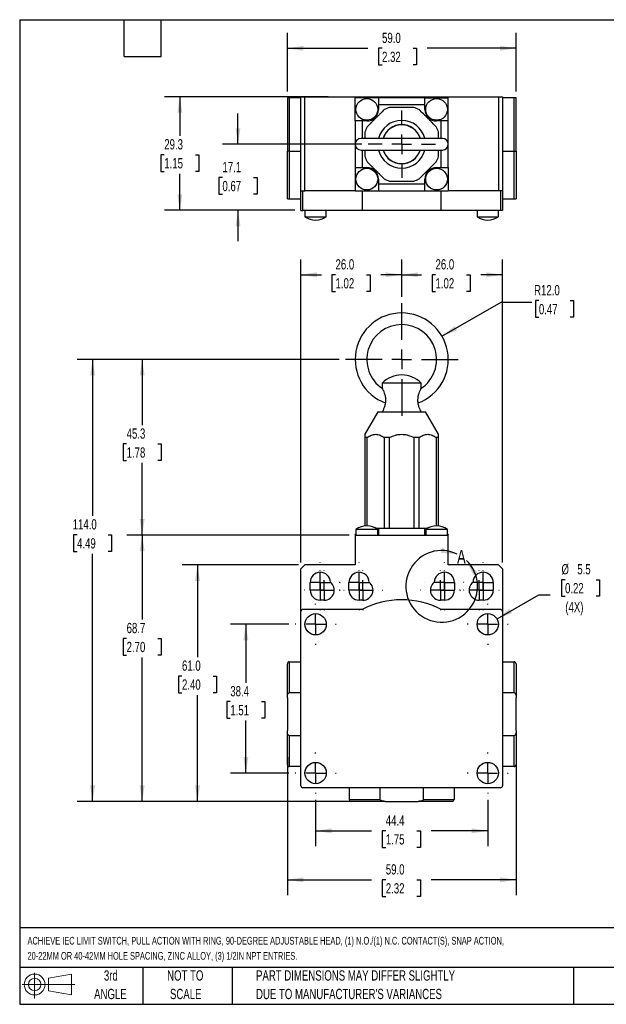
# Model space of a CAD drawing. Header units: millimetres. Extents: x 8 to 341, y 8 to 262.
# Tile 1 of 3: x 8 to 159, y 8 to 262. Entities that reach past the tile are written whole.
import ezdxf

# ---------------------------------------------------------------- set-up
doc = ezdxf.new("R2010")
doc.units = ezdxf.units.MM
doc.header["$LTSCALE"] = 1.25
doc.linetypes.add('CENTERX2', pattern=[20.32, 12.7, -2.54, 2.54, -2.54])
doc.layers.add('CENTER', color=40, linetype='CENTERX2')
doc.layers.add('DIMENSIONS', color=140, linetype='Continuous', lineweight=25)
doc.layers.add('TEXT', color=140, linetype='Continuous', lineweight=25)
doc.styles.add('SLDTEXTSTYLE0', font='TXT', dxfattribs={"width": 0.7})
doc.dimstyles.new('SLDDIMSTYLE0', dxfattribs={"dimtxt": 2.69751, "dimasz": 4.1275, "dimexe": 0, "dimexo": 0.0625, "dimgap": 0.674377, "dimtad": 0, "dimtih": 1, "dimtoh": 1, "dimrnd": 1e-09, "dimzin": 12, "dimdsep": 46, "dimtxsty": 'SLDTEXTSTYLE0', "dimsah": 1, "dimcen": 0.09, "dimadec": 0, "dimazin": 3, "dimtfac": 1, "dimtofl": 0, "dimtmove": 0, "dimatfit": 3, "dimfxl": 0, "dimfrac": 2, "dimtolj": 1, "dimtzin": 12, "dimarcsym": 0})
doc.dimstyles.new('SLDDIMSTYLE1', dxfattribs={"dimtxt": 2.69751, "dimasz": 4.1275, "dimexe": 0, "dimexo": 0.0625, "dimgap": 0.674377, "dimtad": 0, "dimtih": 1, "dimtoh": 1, "dimrnd": 1e-09, "dimzin": 4, "dimdsep": 46, "dimtxsty": 'SLDTEXTSTYLE0', "dimsah": 1, "dimcen": 0.09, "dimadec": 0, "dimazin": 1, "dimtfac": 1, "dimtofl": 0, "dimtmove": 0, "dimatfit": 3, "dimfxl": 0, "dimfrac": 2, "dimtolj": 1, "dimtzin": 12, "dimarcsym": 0})
doc.dimstyles.new('SLDDIMSTYLE2', dxfattribs={"dimtxt": 2.69751, "dimasz": 4.1275, "dimexe": 0, "dimexo": 0.0625, "dimgap": 0.674377, "dimtad": 0, "dimtih": 1, "dimtoh": 1, "dimrnd": 1e-09, "dimzin": 4, "dimdsep": 46, "dimtxsty": 'SLDTEXTSTYLE0', "dimsah": 1, "dimcen": 0, "dimadec": 0, "dimazin": 1, "dimtfac": 1, "dimtofl": 0, "dimtmove": 0, "dimatfit": 3, "dimfxl": 0, "dimfrac": 2, "dimtolj": 1, "dimtzin": 12, "dimarcsym": 0})
doc.dimstyles.new('SLDDIMSTYLE3', dxfattribs={"dimtxt": 2.69751, "dimasz": 4.1275, "dimexe": 0, "dimexo": 0.0625, "dimgap": 0.674377, "dimtad": 0, "dimtih": 1, "dimtoh": 1, "dimrnd": 1e-09, "dimzin": 12, "dimdsep": 46, "dimtxsty": 'SLDTEXTSTYLE0', "dimsah": 1, "dimcen": 0, "dimadec": 0, "dimazin": 3, "dimtfac": 1, "dimtofl": 0, "dimtmove": 0, "dimatfit": 3, "dimfxl": 0, "dimfrac": 2, "dimtolj": 1, "dimtzin": 12, "dimarcsym": 0})
doc.dimstyles.new('SLDDIMSTYLE4', dxfattribs={"dimtxt": 2.69751, "dimasz": 4.1275, "dimexe": 0, "dimexo": 0.0625, "dimgap": 0.674377, "dimtad": 0, "dimtih": 1, "dimtoh": 1, "dimrnd": 1e-09, "dimzin": 12, "dimdsep": 46, "dimtxsty": 'SLDTEXTSTYLE0', "dimsah": 1, "dimcen": 0.09, "dimadec": 0, "dimazin": 3, "dimtfac": 1, "dimtmove": 0, "dimatfit": 0, "dimfxl": 0, "dimfrac": 2, "dimtolj": 1, "dimtzin": 12, "dimarcsym": 0})

# ---------------------------------------------------------------- blocks, each defined once
blk = doc.blocks.new('Block11')
at = {"color": 7, "linetype": 'Continuous', "lineweight": 18}
for p, q in [((3.24, 6.64), (3.24, 0)), ((6.85, 5.21), (12.72, 6.29)), ((6.85, 2), (6.85, 5.21)), ((12.72, 6.29), (12.72, 0.91)), ((0, 3.6), (13.59, 3.6)), ((6.85, 2), (12.72, 0.91))]:
    blk.add_line(p, q, dxfattribs=at)
for radius in [2.69, 1.61]:
    blk.add_circle((3.24, 3.6), radius, dxfattribs=at)
blk = doc.blocks.new('Block12')
at = {"color": 7, "linetype": 'Continuous'}
blk.add_blockref('Block11', (0, 0), dxfattribs=at)
blk = doc.blocks.new('SW_NOTE_0')
at = {"layer": 'TEXT', "color": 0, "attachment_point": 1, "style": 'SLDTEXTSTYLE0'}
for s, insert, char_height in [('ACHIEVE IEC LIMIT SWITCH, PULL ACTION WITH RING, 90-DEGREE ADJUSTABLE HEAD, (1) N.O./(1) N.C. CONTACT(S), SNAP ACTION,', (0, 2.56), 1.98438), ('20-22MM OR 40-42MM HOLE SPACING, ZINC ALLOY, (3) 1/2IN NPT ENTRIES.', (0, -1.34), 1.9844)]:
    blk.add_mtext(s, dxfattribs=dict(at, insert=insert, char_height=char_height))
blk = doc.blocks.new('SW_NOTE_0_3')
at = {"layer": 'TEXT', "color": 0, "char_height": 2.6458, "attachment_point": 1, "style": 'SLDTEXTSTYLE0'}
for s, insert in [('PART DIMENSIONS MAY DIFFER SLIGHTLY', (0, 3.41)), ("DUE TO MANUFACTURER'S VARIANCES", (0, -1.37))]:
    blk.add_mtext(s, dxfattribs=dict(at, insert=insert))
blk = doc.blocks.new('SW_NOTE_0_4')
at = {"layer": 'TEXT', "color": 0, "char_height": 2.646, "attachment_point": 2, "style": 'SLDTEXTSTYLE0'}
for s, insert in [('NOT TO', (6.57, 3.41)), ('SCALE', (6.69, -1.37))]:
    blk.add_mtext(s, dxfattribs=dict(at, insert=insert))
blk = doc.blocks.new('SW_NOTE_0_5')
at = {"layer": 'TEXT', "color": 0, "char_height": 2.646, "attachment_point": 2, "style": 'SLDTEXTSTYLE0'}
for s, insert in [('3rd', (2.89, 3.41)), ('ANGLE', (2.77, -1.37))]:
    blk.add_mtext(s, dxfattribs=dict(at, insert=insert))
blk = doc.blocks.new('_D')
at = {"layer": 'DIMENSIONS'}
for p, q in [((84.27, 60.71), (84.27, 48.72)), ((128.67, 60.71), (128.67, 48.72)), ((84.27, 52.68), (98.71, 52.68)), ((102.37, 52.68), (101.46, 52.68)), ((101.46, 52.68), (101.46, 48.4)), ((110.38, 52.68), (111.29, 52.68)), ((111.29, 52.68), (111.29, 48.4)), ((128.67, 52.68), (114.04, 52.68)), ((101.46, 48.4), (102.37, 48.4)), ((111.29, 48.4), (110.38, 48.4))]:
    blk.add_line(p, q, dxfattribs=at)
for points in [[(84.27, 52.68), (88.4, 52.05), (88.4, 53.32)], [(128.67, 52.68), (124.54, 53.32), (124.54, 52.05)]]:
    blk.add_solid(points, dxfattribs=at)
at = {"layer": 'DIMENSIONS', "char_height": 2.646, "attachment_point": 1, "style": 'SLDTEXTSTYLE0'}
for s, insert in [('44.4', (102.37, 56.7)), ('1.75', (102.37, 51.81))]:
    blk.add_mtext(s, dxfattribs=dict(at, insert=insert))
blk = doc.blocks.new('_D_1')
at = {"layer": 'DIMENSIONS'}
for p, q in [((76.97, 71.7), (76.97, 36.09)), ((135.97, 71.7), (135.97, 36.09)), ((76.97, 40.06), (98.71, 40.06)), ((102.37, 40.06), (101.46, 40.06)), ((101.46, 40.06), (101.46, 35.77)), ((110.38, 40.06), (111.29, 40.06)), ((111.29, 40.06), (111.29, 35.77)), ((135.97, 40.06), (114.04, 40.06)), ((101.46, 35.77), (102.37, 35.77)), ((111.29, 35.77), (110.38, 35.77))]:
    blk.add_line(p, q, dxfattribs=at)
for points in [[(76.97, 40.06), (81.1, 39.42), (81.1, 40.69)], [(135.97, 40.06), (131.84, 40.69), (131.84, 39.42)]]:
    blk.add_solid(points, dxfattribs=at)
at = {"layer": 'DIMENSIONS', "char_height": 2.646, "attachment_point": 1, "style": 'SLDTEXTSTYLE0'}
for s, insert in [('59.0', (102.37, 44.07)), ('2.32', (102.37, 39.18))]:
    blk.add_mtext(s, dxfattribs=dict(at, insert=insert))
blk = doc.blocks.new('_D_2')
at = {"layer": 'DIMENSIONS'}
for p, q in [((77.39, 105.99), (62.3, 105.99)), ((66.26, 105.99), (66.26, 90.91)), ((62.26, 86.02), (61.35, 86.02)), ((61.35, 86.02), (61.35, 81.73)), ((70.27, 86.02), (71.18, 86.02)), ((71.18, 86.02), (71.18, 81.73)), ((61.35, 81.73), (62.26, 81.73)), ((71.18, 81.73), (70.27, 81.73)), ((66.26, 67.59), (66.26, 81.13)), ((77.39, 67.59), (62.3, 67.59))]:
    blk.add_line(p, q, dxfattribs=at)
for points in [[(66.26, 105.99), (65.63, 101.86), (66.9, 101.86)], [(66.26, 67.59), (66.9, 71.71), (65.63, 71.71)]]:
    blk.add_solid(points, dxfattribs=at)
at = {"layer": 'DIMENSIONS', "char_height": 2.646, "attachment_point": 1, "style": 'SLDTEXTSTYLE0'}
for s, insert in [('38.4', (62.26, 90.03)), ('1.51', (62.26, 85.14))]:
    blk.add_mtext(s, dxfattribs=dict(at, insert=insert))
blk = doc.blocks.new('_D_3')
at = {"layer": 'DIMENSIONS'}
for p, q in [((79.88, 121.29), (49.84, 121.29)), ((53.81, 121.29), (53.81, 97.5)), ((49.8, 92.61), (48.9, 92.61)), ((48.9, 92.61), (48.9, 88.33)), ((57.82, 92.61), (58.72, 92.61)), ((58.72, 92.61), (58.72, 88.33)), ((48.9, 88.33), (49.8, 88.33)), ((53.81, 60.29), (53.81, 87.72)), ((58.72, 88.33), (57.82, 88.33)), ((95.38, 60.29), (49.84, 60.29))]:
    blk.add_line(p, q, dxfattribs=at)
for points in [[(53.81, 121.29), (53.17, 117.16), (54.44, 117.16)], [(53.81, 60.29), (54.44, 64.41), (53.17, 64.41)]]:
    blk.add_solid(points, dxfattribs=at)
at = {"layer": 'DIMENSIONS', "char_height": 2.646, "attachment_point": 1, "style": 'SLDTEXTSTYLE0'}
for s, insert in [('61.0', (49.8, 96.63)), ('2.40', (49.8, 91.74))]:
    blk.add_mtext(s, dxfattribs=dict(at, insert=insert))
blk = doc.blocks.new('_D_4')
at = {"layer": 'DIMENSIONS'}
for p, q in [((92.88, 128.99), (35.55, 128.99)), ((39.52, 128.99), (39.52, 107.21)), ((35.52, 102.32), (34.61, 102.32)), ((34.61, 102.32), (34.61, 98.03)), ((43.53, 102.32), (44.44, 102.32)), ((44.44, 102.32), (44.44, 98.03)), ((34.61, 98.03), (35.52, 98.03)), ((39.52, 60.29), (39.52, 97.43)), ((44.44, 98.03), (43.53, 98.03)), ((95.38, 60.29), (35.55, 60.29))]:
    blk.add_line(p, q, dxfattribs=at)
for points in [[(39.52, 128.99), (38.89, 124.86), (40.16, 124.86)], [(39.52, 60.29), (40.16, 64.41), (38.89, 64.41)]]:
    blk.add_solid(points, dxfattribs=at)
at = {"layer": 'DIMENSIONS', "char_height": 2.646, "attachment_point": 1, "style": 'SLDTEXTSTYLE0'}
for s, insert in [('68.7', (35.52, 106.33)), ('2.70', (35.52, 101.44))]:
    blk.add_mtext(s, dxfattribs=dict(at, insert=insert))
blk = doc.blocks.new('_D_5')
at = {"layer": 'DIMENSIONS'}
for p, q in [((90.34, 174.29), (22.77, 174.29)), ((26.74, 174.29), (26.74, 133.95)), ((22.73, 129.06), (21.83, 129.06)), ((21.83, 129.06), (21.83, 124.77)), ((30.75, 129.06), (31.65, 129.06)), ((31.65, 129.06), (31.65, 124.77)), ((21.83, 124.77), (22.73, 124.77)), ((31.65, 124.77), (30.75, 124.77)), ((26.74, 60.29), (26.74, 124.17)), ((95.38, 60.29), (22.77, 60.29))]:
    blk.add_line(p, q, dxfattribs=at)
for points in [[(26.74, 174.29), (26.11, 170.16), (27.38, 170.16)], [(26.74, 60.29), (27.38, 64.41), (26.11, 64.41)]]:
    blk.add_solid(points, dxfattribs=at)
at = {"layer": 'DIMENSIONS', "char_height": 2.646, "attachment_point": 1, "style": 'SLDTEXTSTYLE0'}
for s, insert in [('114.0', (21.61, 133.08)), ('4.49', (22.73, 128.18))]:
    blk.add_mtext(s, dxfattribs=dict(at, insert=insert))
blk = doc.blocks.new('_D_6')
at = {"layer": 'DIMENSIONS'}
for p, q in [((116.86, 180.29), (132.11, 189.09)), ((132.11, 189.09), (140.05, 189.09)), ((141.86, 189.47), (140.95, 189.47)), ((140.95, 189.47), (140.95, 185.18)), ((149.88, 189.47), (150.78, 189.47)), ((150.78, 189.47), (150.78, 185.18)), ((140.95, 185.18), (141.86, 185.18)), ((150.78, 185.18), (149.88, 185.18))]:
    blk.add_line(p, q, dxfattribs=at)
blk.add_solid([(116.86, 180.29), (120.76, 181.8), (120.12, 182.9)], dxfattribs=at)
at = {"layer": 'DIMENSIONS', "char_height": 2.646, "attachment_point": 1, "style": 'SLDTEXTSTYLE0'}
for s, insert in [('R12.0', (140.63, 193.49)), ('0.47', (141.86, 188.59))]:
    blk.add_mtext(s, dxfattribs=dict(at, insert=insert))
blk = doc.blocks.new('_D_7')
at = {"layer": 'DIMENSIONS'}
for p, q in [((106.47, 190.41), (106.47, 200.11)), ((132.47, 121.87), (132.47, 200.11)), ((106.47, 196.14), (111.54, 196.14)), ((115.19, 196.14), (114.29, 196.14)), ((114.29, 196.14), (114.29, 191.85)), ((123.21, 196.14), (124.12, 196.14)), ((124.12, 196.14), (124.12, 191.85)), ((132.47, 196.14), (126.87, 196.14)), ((114.29, 191.85), (115.19, 191.85)), ((124.12, 191.85), (123.21, 191.85))]:
    blk.add_line(p, q, dxfattribs=at)
for points in [[(106.47, 196.14), (110.6, 195.5), (110.6, 196.77)], [(132.47, 196.14), (128.34, 196.77), (128.34, 195.5)]]:
    blk.add_solid(points, dxfattribs=at)
at = {"layer": 'DIMENSIONS', "char_height": 2.646, "attachment_point": 1, "style": 'SLDTEXTSTYLE0'}
for s, insert in [('26.0', (115.19, 200.15)), ('1.02', (115.19, 195.26))]:
    blk.add_mtext(s, dxfattribs=dict(at, insert=insert))
blk = doc.blocks.new('_D_8')
at = {"layer": 'DIMENSIONS'}
for p, q in [((80.47, 121.87), (80.47, 200.11)), ((106.47, 190.41), (106.47, 200.11)), ((80.47, 196.14), (85.75, 196.14)), ((89.4, 196.14), (88.49, 196.14)), ((88.49, 196.14), (88.49, 191.85)), ((97.42, 196.14), (98.32, 196.14)), ((98.32, 196.14), (98.32, 191.85)), ((106.47, 196.14), (101.07, 196.14)), ((88.49, 191.85), (89.4, 191.85)), ((98.32, 191.85), (97.42, 191.85))]:
    blk.add_line(p, q, dxfattribs=at)
for points in [[(80.47, 196.14), (84.6, 195.5), (84.6, 196.77)], [(106.47, 196.14), (102.34, 196.77), (102.34, 195.5)]]:
    blk.add_solid(points, dxfattribs=at)
at = {"layer": 'DIMENSIONS', "char_height": 2.646, "attachment_point": 1, "style": 'SLDTEXTSTYLE0'}
for s, insert in [('26.0', (89.4, 200.15)), ('1.02', (89.4, 195.26))]:
    blk.add_mtext(s, dxfattribs=dict(at, insert=insert))
blk = doc.blocks.new('_D_9')
at = {"layer": 'DIMENSIONS'}
for p, q in [((148.6, 117.48), (147.69, 117.48)), ((147.69, 117.48), (147.69, 113.2)), ((156.61, 117.48), (157.52, 117.48)), ((157.52, 117.48), (157.52, 113.2)), ((131.05, 107.36), (141.8, 113.57)), ((141.8, 113.57), (144.8, 113.57)), ((147.69, 113.2), (148.6, 113.2)), ((157.52, 113.2), (156.61, 113.2))]:
    blk.add_line(p, q, dxfattribs=at)
blk.add_solid([(131.05, 107.36), (134.94, 108.88), (134.31, 109.98)], dxfattribs=at)
at = {"layer": 'DIMENSIONS', "char_height": 2.646, "attachment_point": 1, "style": 'SLDTEXTSTYLE0'}
for s, insert in [('%%c', (147.68, 121.5)), ('5.5', (151.76, 121.5)), ('0.22', (148.6, 116.61)), ('(4X)', (148.67, 111.72))]:
    blk.add_mtext(s, dxfattribs=dict(at, insert=insert))
blk = doc.blocks.new('_D_10')
at = {"layer": 'DIMENSIONS'}
for p, q in [((90.34, 174.29), (35.55, 174.29)), ((39.52, 174.29), (39.52, 157.37)), ((35.52, 152.48), (34.61, 152.48)), ((34.61, 152.48), (34.61, 148.19)), ((43.53, 152.48), (44.44, 152.48)), ((44.44, 152.48), (44.44, 148.19)), ((34.61, 148.19), (35.52, 148.19)), ((39.52, 128.99), (39.52, 147.59)), ((44.44, 148.19), (43.53, 148.19)), ((92.88, 128.99), (35.55, 128.99))]:
    blk.add_line(p, q, dxfattribs=at)
for points in [[(39.52, 174.29), (38.89, 170.16), (40.16, 170.16)], [(39.52, 128.99), (40.16, 133.11), (38.89, 133.11)]]:
    blk.add_solid(points, dxfattribs=at)
at = {"layer": 'DIMENSIONS', "char_height": 2.646, "attachment_point": 1, "style": 'SLDTEXTSTYLE0'}
for s, insert in [('45.3', (35.52, 156.49)), ('1.78', (35.52, 151.6))]:
    blk.add_mtext(s, dxfattribs=dict(at, insert=insert))
blk = doc.blocks.new('SW_CENTERMARKSYMBOL_0')
at = {"layer": 'CENTER', "color": 0}
for p, q in [((0, 5.08), (0, 5.29)), ((-5.08, 0), (-5.29, 0)), ((0, 0), (-2.54, 0)), ((0, 0), (0, 2.54)), ((0, 0), (0, -2.54)), ((0, 0), (2.54, 0)), ((5.08, 0), (5.29, 0)), ((0, -5.08), (0, -5.29))]:
    blk.add_line(p, q, dxfattribs=at)
blk = doc.blocks.new('SW_CENTERMARKSYMBOL_1')
at = {"layer": 'CENTER', "color": 0}
for p, q in [((0, 5.08), (0, 5.29)), ((-5.08, 0), (-5.29, 0)), ((0, 0), (-2.54, 0)), ((0, 0), (0, 2.54)), ((0, 0), (0, -2.54)), ((0, 0), (2.54, 0)), ((5.08, 0), (5.29, 0)), ((0, -5.08), (0, -5.29))]:
    blk.add_line(p, q, dxfattribs=at)
blk = doc.blocks.new('SW_CENTERMARKSYMBOL_2')
at = {"layer": 'CENTER', "color": 0}
for p, q in [((0, 5.08), (0, 5.29)), ((0, 0), (0, 2.54)), ((-5.08, 0), (-5.29, 0)), ((0, 0), (-2.54, 0)), ((0, 0), (0, -2.54)), ((0, 0), (2.54, 0)), ((5.08, 0), (5.29, 0)), ((0, -5.08), (0, -5.29))]:
    blk.add_line(p, q, dxfattribs=at)
blk = doc.blocks.new('SW_CENTERMARKSYMBOL_3')
at = {"layer": 'CENTER', "color": 0}
for p, q in [((0, 5.08), (0, 5.29)), ((0, 0), (0, 2.54)), ((-5.08, 0), (-5.29, 0)), ((0, 0), (-2.54, 0)), ((0, 0), (0, -2.54)), ((0, 0), (2.54, 0)), ((5.08, 0), (5.29, 0)), ((0, -5.08), (0, -5.29))]:
    blk.add_line(p, q, dxfattribs=at)
blk = doc.blocks.new('SW_CENTERMARKSYMBOL_4')
at = {"layer": 'CENTER', "color": 0}
for p, q in [((0, 5.08), (0, 5.14)), ((0, 0), (0, 2.54)), ((-5.08, 0), (-5.14, 0)), ((0, 0), (-2.54, 0)), ((0, 0), (0, -2.54)), ((0, 0), (2.54, 0)), ((5.08, 0), (5.14, 0)), ((0, -5.08), (0, -5.14))]:
    blk.add_line(p, q, dxfattribs=at)
blk = doc.blocks.new('SW_CENTERMARKSYMBOL_5')
at = {"layer": 'CENTER', "color": 0}
for p, q in [((0, 5.08), (0, 5.14)), ((0, 0), (0, 2.54)), ((-5.08, 0), (-5.14, 0)), ((0, 0), (-2.54, 0)), ((0, 0), (0, -2.54)), ((0, 0), (2.54, 0)), ((5.08, 0), (5.14, 0)), ((0, -5.08), (0, -5.14))]:
    blk.add_line(p, q, dxfattribs=at)
blk = doc.blocks.new('SW_CENTERMARKSYMBOL_6')
at = {"layer": 'CENTER', "color": 0}
for p, q in [((0, 5.08), (0, 5.14)), ((0, 0), (0, 2.54)), ((-5.08, 0), (-5.14, 0)), ((0, 0), (-2.54, 0)), ((0, 0), (0, -2.54)), ((0, 0), (2.54, 0)), ((5.08, 0), (5.14, 0)), ((0, -5.08), (0, -5.14))]:
    blk.add_line(p, q, dxfattribs=at)
blk = doc.blocks.new('SW_CENTERMARKSYMBOL_7')
at = {"layer": 'CENTER', "color": 0}
for p, q in [((0, 5.08), (0, 5.14)), ((0, 0), (0, 2.54)), ((-5.08, 0), (-5.14, 0)), ((0, 0), (-2.54, 0)), ((0, 0), (0, -2.54)), ((0, 0), (2.54, 0)), ((5.08, 0), (5.14, 0)), ((0, -5.08), (0, -5.14))]:
    blk.add_line(p, q, dxfattribs=at)
blk = doc.blocks.new('SW_CENTERMARKSYMBOL_8')
at = {"layer": 'CENTER', "color": 0}
for p, q in [((0, 5.08), (0, 5.14)), ((0, 0), (0, 2.54)), ((-5.08, 0), (-5.14, 0)), ((0, 0), (-2.54, 0)), ((0, 0), (0, -2.54)), ((0, 0), (2.54, 0)), ((5.08, 0), (5.14, 0)), ((0, -5.08), (0, -5.14))]:
    blk.add_line(p, q, dxfattribs=at)
blk = doc.blocks.new('SW_CENTERMARKSYMBOL_9')
at = {"layer": 'CENTER', "color": 0}
for p, q in [((0, 5.08), (0, 5.14)), ((0, 0), (0, 2.54)), ((-5.08, 0), (-5.14, 0)), ((0, 0), (-2.54, 0)), ((0, 0), (0, -2.54)), ((0, 0), (2.54, 0)), ((5.08, 0), (5.14, 0)), ((0, -5.08), (0, -5.14))]:
    blk.add_line(p, q, dxfattribs=at)
blk = doc.blocks.new('SW_CENTERMARKSYMBOL_10')
at = {"layer": 'CENTER', "color": 0}
for p, q in [((0, 5.08), (0, 5.14)), ((0, 0), (0, 2.54)), ((-5.08, 0), (-5.14, 0)), ((0, 0), (-2.54, 0)), ((0, 0), (0, -2.54)), ((0, 0), (2.54, 0)), ((5.08, 0), (5.14, 0)), ((0, -5.08), (0, -5.14))]:
    blk.add_line(p, q, dxfattribs=at)
blk = doc.blocks.new('SW_CENTERMARKSYMBOL_11')
at = {"layer": 'CENTER', "color": 0}
for p, q in [((0, 5.08), (0, 5.14)), ((0, 0), (0, 2.54)), ((-5.08, 0), (-5.14, 0)), ((0, 0), (-2.54, 0)), ((0, 0), (0, -2.54)), ((0, 0), (2.54, 0)), ((5.08, 0), (5.14, 0)), ((0, -5.08), (0, -5.14))]:
    blk.add_line(p, q, dxfattribs=at)
blk = doc.blocks.new('SW_CENTERMARKSYMBOL_12')
at = {"layer": 'CENTER', "color": 0}
for p, q in [((0, 5.08), (0, 5.14)), ((0, 0), (0, 2.54)), ((-5.08, 0), (-5.14, 0)), ((0, 0), (-2.54, 0)), ((0, 0), (0, -2.54)), ((0, 0), (2.54, 0)), ((5.08, 0), (5.14, 0)), ((0, -5.08), (0, -5.14))]:
    blk.add_line(p, q, dxfattribs=at)
blk = doc.blocks.new('SW_CENTERMARKSYMBOL_13')
at = {"layer": 'CENTER', "color": 0}
for p, q in [((0, 5.08), (0, 5.14)), ((0, 0), (0, 2.54)), ((-5.08, 0), (-5.14, 0)), ((0, 0), (-2.54, 0)), ((0, 0), (0, -2.54)), ((0, 0), (2.54, 0)), ((5.08, 0), (5.14, 0)), ((0, -5.08), (0, -5.14))]:
    blk.add_line(p, q, dxfattribs=at)
blk = doc.blocks.new('SW_CENTERMARKSYMBOL_14')
at = {"layer": 'CENTER', "color": 0}
for p, q in [((0, 5.08), (0, 5.14)), ((0, 0), (0, 2.54)), ((-5.08, 0), (-5.14, 0)), ((0, 0), (-2.54, 0)), ((0, 0), (0, -2.54)), ((0, 0), (2.54, 0)), ((5.08, 0), (5.14, 0)), ((0, -5.08), (0, -5.14))]:
    blk.add_line(p, q, dxfattribs=at)
blk = doc.blocks.new('SW_CENTERMARKSYMBOL_15')
at = {"layer": 'CENTER', "color": 0}
for p, q in [((0, 5.08), (0, 5.14)), ((0, 0), (0, 2.54)), ((-5.08, 0), (-5.14, 0)), ((0, 0), (-2.54, 0)), ((0, 0), (0, -2.54)), ((0, 0), (2.54, 0)), ((5.08, 0), (5.14, 0)), ((0, -5.08), (0, -5.14))]:
    blk.add_line(p, q, dxfattribs=at)
blk = doc.blocks.new('SW_CENTERMARKSYMBOL_16')
at = {"layer": 'CENTER', "color": 0}
for p, q in [((0, 5.08), (0, 14.54)), ((0, 0), (0, 2.54)), ((-5.08, 0), (-14.54, 0)), ((0, 0), (-2.54, 0)), ((0, 0), (0, -2.54)), ((0, 0), (2.54, 0)), ((5.08, 0), (14.54, 0)), ((0, -5.08), (0, -14.54))]:
    blk.add_line(p, q, dxfattribs=at)
blk = doc.blocks.new('_D_11')
at = {"layer": 'DIMENSIONS'}
for p, q in [((76.97, 243.4), (76.97, 258.53)), ((135.97, 243.4), (135.97, 258.53)), ((76.97, 254.56), (97.74, 254.56)), ((101.4, 254.56), (100.49, 254.56)), ((100.49, 254.56), (100.49, 250.27)), ((109.41, 254.56), (110.32, 254.56)), ((110.32, 254.56), (110.32, 250.27)), ((135.97, 254.56), (113.07, 254.56)), ((100.49, 250.27), (101.4, 250.27)), ((110.32, 250.27), (109.41, 250.27))]:
    blk.add_line(p, q, dxfattribs=at)
for points in [[(76.97, 254.56), (81.1, 253.92), (81.1, 255.19)], [(135.97, 254.56), (131.84, 255.19), (131.84, 253.92)]]:
    blk.add_solid(points, dxfattribs=at)
at = {"layer": 'DIMENSIONS', "char_height": 2.646, "attachment_point": 1, "style": 'SLDTEXTSTYLE0'}
for s, insert in [('59.0', (101.4, 258.57)), ('2.32', (101.4, 253.68))]:
    blk.add_mtext(s, dxfattribs=dict(at, insert=insert))
blk = doc.blocks.new('_D_12')
at = {"layer": 'DIMENSIONS'}
for p, q in [((64.24, 229.81), (64.24, 237.75)), ((96.19, 229.81), (60.27, 229.81)), ((60.23, 221.21), (59.33, 221.21)), ((59.33, 221.21), (59.33, 216.93)), ((68.25, 221.21), (69.15, 221.21)), ((69.15, 221.21), (69.15, 216.93)), ((59.33, 216.93), (60.23, 216.93)), ((69.15, 216.93), (68.25, 216.93)), ((78.88, 212.76), (60.27, 212.76)), ((64.24, 212.76), (64.24, 204.82))]:
    blk.add_line(p, q, dxfattribs=at)
for points in [[(64.24, 229.81), (64.88, 233.94), (63.61, 233.94)], [(64.24, 212.76), (63.61, 208.63), (64.88, 208.63)]]:
    blk.add_solid(points, dxfattribs=at)
at = {"layer": 'DIMENSIONS', "char_height": 2.646, "attachment_point": 1, "style": 'SLDTEXTSTYLE0'}
for s, insert in [('17.1', (60.23, 225.23)), ('0.67', (60.23, 220.34))]:
    blk.add_mtext(s, dxfattribs=dict(at, insert=insert))
blk = doc.blocks.new('_D_13')
at = {"layer": 'DIMENSIONS'}
for p, q in [((87.48, 242.06), (45.27, 242.06)), ((49.24, 242.06), (49.24, 231.99)), ((45.23, 227.1), (44.33, 227.1)), ((44.33, 227.1), (44.33, 222.81)), ((53.25, 227.1), (54.15, 227.1)), ((54.15, 227.1), (54.15, 222.81)), ((44.33, 222.81), (45.23, 222.81)), ((49.24, 212.76), (49.24, 222.2)), ((54.15, 222.81), (53.25, 222.81)), ((78.88, 212.76), (45.27, 212.76))]:
    blk.add_line(p, q, dxfattribs=at)
for points in [[(49.24, 242.06), (48.61, 237.93), (49.88, 237.93)], [(49.24, 212.76), (49.88, 216.89), (48.61, 216.89)]]:
    blk.add_solid(points, dxfattribs=at)
at = {"layer": 'DIMENSIONS', "char_height": 2.646, "attachment_point": 1, "style": 'SLDTEXTSTYLE0'}
for s, insert in [('29.3', (45.23, 231.11)), ('1.15', (45.23, 226.22))]:
    blk.add_mtext(s, dxfattribs=dict(at, insert=insert))
blk = doc.blocks.new('SW_CENTERMARKSYMBOL_17')
at = {"layer": 'CENTER', "color": 0}
for p, q in [((0, 5.08), (0, 8.69)), ((0, 0), (0, 2.54)), ((-5.08, 0), (-8.69, 0)), ((0, 0), (-2.54, 0)), ((0, 0), (0, -2.54)), ((0, 0), (2.54, 0)), ((5.08, 0), (8.69, 0)), ((0, -5.08), (0, -8.69))]:
    blk.add_line(p, q, dxfattribs=at)

msp = doc.modelspace()

# ---------------------------------------------------------------- linework, layer by layer
for p, q in [((76.971, 241.808), (76.971, 228.058)), ((77.471, 241.808), (76.971, 241.808)), ((77.471, 241.808), (77.471, 228.058)), ((80.471, 241.808), (77.471, 241.808)), ((80.471, 217.808), (80.471, 242.058)), ((80.471, 242.058), (81.471, 242.058)), ((81.471, 217.808), (81.471, 242.058)), ((81.471, 242.058), (131.471, 242.058)), ((94.471, 235.808), (94.471, 241.808)), ((100.471, 241.808), (94.471, 241.808)), ((112.471, 241.808), (100.471, 241.808)), ((100.471, 241.808), (100.471, 240.008)), ((112.471, 240.008), (112.471, 241.808)), ((112.471, 241.808), (118.471, 241.808)), ((118.471, 235.808), (118.471, 241.808)), ((131.471, 242.058), (131.471, 217.808)), ((131.471, 242.058), (132.471, 242.058)), ((132.471, 242.058), (132.471, 217.808)), ((135.471, 241.808), (132.471, 241.808)), ((135.471, 228.058), (135.471, 241.808)), ((135.971, 241.808), (135.471, 241.808)), ((135.971, 228.058), (135.971, 241.808)), ((100.471, 240.008), (100.471, 238.808)), ((112.471, 240.008), (100.471, 240.008)), ((112.471, 238.808), (112.471, 240.008)), ((94.471, 235.808), (94.471, 223.808)), ((96.271, 235.808), (94.471, 235.808)), ((96.271, 235.808), (96.271, 231.308)), ((97.471, 235.808), (96.271, 235.808)), ((116.671, 235.808), (115.471, 235.808)), ((116.671, 231.308), (116.671, 235.808)), ((118.471, 235.808), (116.671, 235.808)), ((118.471, 223.808), (118.471, 235.808)), ((116.971, 231.308), (95.971, 231.308)), ((77.471, 228.058), (76.971, 228.058)), ((77.471, 228.058), (77.471, 215.758)), ((77.471, 228.058), (80.471, 228.058)), ((95.971, 228.308), (116.971, 228.308)), ((96.271, 228.308), (96.271, 223.808)), ((116.671, 223.808), (116.671, 228.308)), ((132.471, 228.058), (135.471, 228.058)), ((135.471, 215.758), (135.471, 228.058)), ((135.471, 228.058), (135.971, 228.058)), ((94.471, 223.808), (96.271, 223.808)), ((94.471, 223.808), (94.471, 217.808)), ((96.271, 223.808), (97.471, 223.808)), ((115.471, 223.808), (116.671, 223.808)), ((116.671, 223.808), (118.471, 223.808)), ((118.471, 223.808), (118.471, 217.808)), ((100.471, 220.808), (100.471, 219.608)), ((100.471, 219.608), (112.471, 219.608)), ((100.471, 219.608), (100.471, 217.808)), ((112.471, 219.608), (112.471, 220.808)), ((112.471, 217.808), (112.471, 219.608)), ((80.471, 217.808), (81.471, 217.808)), ((80.471, 212.758), (80.471, 217.808)), ((80.971, 212.758), (80.971, 217.808)), ((94.471, 217.808), (81.471, 217.808)), ((94.471, 217.808), (100.471, 217.808)), ((96.285, 217.808), (96.285, 212.758)), ((100.471, 217.808), (112.471, 217.808)), ((112.471, 217.808), (118.471, 217.808)), ((116.657, 212.758), (116.657, 217.808)), ((131.471, 217.808), (118.471, 217.808)), ((132.471, 217.808), (131.471, 217.808)), ((131.971, 217.808), (131.971, 212.758)), ((132.471, 217.808), (132.471, 212.758)), ((77.471, 215.758), (80.471, 215.758)), ((132.471, 215.758), (135.471, 215.758)), ((80.471, 212.758), (80.971, 212.758)), ((96.285, 212.758), (80.971, 212.758)), ((81.521, 212.758), (81.521, 211.108)), ((81.521, 211.108), (87.021, 211.108)), ((87.021, 211.108), (87.021, 212.758)), ((116.657, 212.758), (96.285, 212.758)), ((131.971, 212.758), (116.657, 212.758)), ((125.921, 212.758), (125.921, 211.108)), ((125.921, 211.108), (131.421, 211.108)), ((131.421, 211.108), (131.421, 212.758)), ((132.471, 212.758), (131.971, 212.758)), ((101.471, 168.186), (101.471, 166.804)), ((111.471, 168.186), (101.471, 168.186)), ((111.471, 166.804), (111.471, 168.186)), ((100.321, 160.787), (96.971, 154.985)), ((100.321, 160.787), (112.621, 160.787)), ((101.471, 160.794), (101.471, 160.787)), ((111.471, 160.787), (111.471, 160.793)), ((115.971, 154.985), (112.621, 160.787)), ((97.546, 154.119), (96.971, 154.119)), ((96.971, 154.119), (96.971, 131.359)), ((97.546, 131.387), (97.546, 154.119)), ((103.349, 154.119), (101.962, 154.119)), ((101.962, 154.119), (101.962, 130.787)), ((103.349, 130.787), (103.349, 154.119)), ((109.594, 154.119), (109.594, 130.787)), ((110.981, 154.119), (109.594, 154.119)), ((110.981, 130.787), (110.981, 154.119)), ((115.971, 154.119), (115.397, 154.119)), ((115.397, 154.119), (115.397, 131.387)), ((115.971, 131.359), (115.971, 154.119)), ((94.671, 130.387), (94.671, 128.987)), ((100.271, 130.387), (94.671, 130.387)), ((99.695, 130.787), (100.471, 130.787)), ((100.271, 128.987), (100.271, 130.387)), ((100.471, 130.787), (100.471, 128.987)), ((100.471, 130.787), (112.471, 130.787)), ((112.471, 128.987), (112.471, 130.787)), ((112.471, 130.787), (113.248, 130.787)), ((112.671, 130.387), (112.671, 128.987)), ((118.271, 130.387), (112.671, 130.387)), ((118.271, 128.987), (118.271, 130.387)), ((94.471, 128.987), (94.671, 129.187)), ((94.471, 128.987), (94.471, 121.287)), ((94.471, 128.987), (100.471, 128.987)), ((100.471, 128.987), (112.471, 128.987)), ((112.471, 128.987), (118.471, 128.987)), ((118.271, 129.187), (118.471, 128.987)), ((118.471, 121.287), (118.471, 128.987)), ((80.471, 120.287), (81.471, 121.287)), ((80.471, 109.287), (80.471, 120.287)), ((94.471, 121.287), (81.471, 121.287)), ((131.471, 121.287), (118.471, 121.287)), ((132.471, 120.287), (131.471, 121.287)), ((132.471, 120.287), (132.471, 109.287)), ((82.871, 114.787), (82.871, 116.787)), ((92.871, 114.787), (92.871, 116.787)), ((120.071, 116.787), (120.071, 114.787)), ((130.071, 116.787), (130.071, 114.787)), ((86.471, 112.187), (85.471, 112.187)), ((96.471, 112.187), (95.471, 112.187)), ((117.471, 112.187), (116.471, 112.187)), ((127.471, 112.187), (126.471, 112.187)), ((80.471, 64.287), (80.471, 109.287)), ((96.285, 109.787), (80.971, 109.787)), ((131.971, 109.787), (116.657, 109.787)), ((132.471, 109.287), (132.471, 64.287)), ((77.471, 96.287), (77.471, 88.352)), ((77.471, 96.287), (80.471, 96.287)), ((132.471, 96.287), (135.471, 96.287)), ((135.471, 88.352), (135.471, 96.287)), ((76.971, 86.996), (76.971, 78.579)), ((77.471, 88.352), (80.471, 88.352)), ((132.471, 88.352), (135.471, 88.352)), ((135.971, 78.579), (135.971, 86.996)), ((77.471, 77.223), (77.471, 69.287)), ((80.471, 77.223), (77.471, 77.223)), ((135.471, 77.223), (132.471, 77.223)), ((135.471, 69.287), (135.471, 77.223)), ((80.471, 69.287), (77.471, 69.287)), ((135.471, 69.287), (132.471, 69.287)), ((131.971, 63.787), (80.971, 63.787)), ((92.971, 60.787), (92.971, 63.787)), ((100.907, 60.787), (100.907, 63.787)), ((112.035, 63.787), (112.035, 60.787)), ((119.971, 63.787), (119.971, 60.787)), ((92.971, 60.787), (100.907, 60.787)), ((102.263, 60.287), (110.679, 60.287)), ((112.035, 60.787), (119.971, 60.787))]:
    msp.add_line(p, q)
for centre, radius in [((97.471, 238.808), 2.8), ((115.471, 238.808), 2.8), ((97.471, 220.808), 2.8), ((115.471, 220.808), 2.8), ((84.271, 105.987), 2.75), ((128.671, 105.987), 2.75), ((84.271, 67.587), 2.75), ((128.671, 67.587), 2.75)]:
    msp.add_circle(centre, radius)
for centre, radius, start, end in [((97.471, 238.808), 3, 270, 0), ((106.471, 229.808), 10, 108.19487, 116.80513), ((106.471, 229.808), 10, 63.19487, 71.80513), ((115.471, 238.808), 3, 180, 270), ((106.471, 229.808), 10, 153.19487, 161.80513), ((106.471, 229.808), 6.15, 14.11698, 165.88302), ((106.471, 229.808), 5.05, 17.27929, 162.72071), ((106.471, 229.808), 5, 17.4576, 162.5424), ((106.471, 229.808), 10, 18.19487, 26.80513), ((95.971, 229.808), 1.5, 90, 270), ((116.971, 229.808), 1.5, 270, 90), ((106.471, 229.808), 10, 198.19487, 206.80513), ((106.471, 229.808), 6.15, 194.11698, 345.88302), ((106.471, 229.808), 5.05, 197.27929, 342.72071), ((106.471, 229.808), 5, 197.4576, 342.5424), ((106.471, 229.808), 10, 333.19487, 341.80513), ((97.471, 220.808), 3, 0, 90), ((115.471, 220.808), 3, 90, 180), ((106.471, 229.808), 10, 243.19487, 251.80513), ((106.471, 229.808), 10, 288.19487, 296.80513), ((84.271, 215.131), 4.874, 235.64819, 304.35181), ((128.671, 215.131), 4.874, 235.64819, 304.35181), ((106.471, 174.287), 12, 290.65681, 249.25859), ((106.471, 174.287), 9, 303.54571, 236.38473), ((106.471, 163.287), 7, 44.41531, 135.58469), ((97.471, 126.967), 4.42, 50.69235, 129.30765), ((115.471, 126.967), 4.42, 50.69235, 129.30765), ((85.471, 116.787), 2.6, 1.09666, 180), ((95.471, 116.787), 2.6, 1.09666, 180), ((117.471, 116.787), 2.6, 0, 178.90334), ((127.471, 116.787), 2.6, 0, 178.90334), ((85.471, 114.787), 2.6, 180, 270), ((86.471, 114.787), 2.6, 270, 52.03344), ((95.471, 114.787), 2.6, 180, 270), ((96.471, 114.787), 2.6, 270, 52.03344), ((116.471, 114.787), 2.6, 127.96656, 270), ((117.471, 114.787), 2.6, 270, 0), ((126.471, 114.787), 2.6, 127.96656, 270), ((127.471, 114.787), 2.6, 270, 0), ((106.471, 90.287), 22, 62.4198, 117.5802), ((80.971, 109.287), 0.5, 90, 180), ((131.971, 109.287), 0.5, 0, 90), ((77.471, 95.787), 0.5, 90, 180), ((135.471, 95.787), 0.5, 0, 90), ((77.471, 69.787), 0.5, 180, 270), ((135.471, 69.787), 0.5, 270, 0), ((80.971, 64.287), 0.5, 180, 270), ((131.971, 64.287), 0.5, 270, 0), ((93.471, 60.787), 0.5, 180, 270), ((119.471, 60.787), 0.5, 270, 0)]:
    msp.add_arc(centre, radius, start, end)
for points, knots in [([(109.594, 239.308), (109.11, 239.308), (108.61, 239.308), (107.824, 239.308), (107.554, 239.308), (107.012, 239.308), (106.471, 239.308), (105.931, 239.308), (105.391, 239.308), (105.12, 239.308), (104.333, 239.308), (103.832, 239.308), (103.349, 239.308)], [0, 0, 0, 0, 0.25, 0.25, 0.375, 0.375, 0.5, 0.625, 0.625, 0.75, 0.75, 1, 1, 1, 1]), ([(101.962, 238.733), (101.62, 238.391), (101.266, 238.038), (100.71, 237.482), (100.519, 237.291), (100.136, 236.908), (99.754, 236.525), (99.372, 236.143), (98.99, 235.761), (98.798, 235.57), (98.242, 235.013), (97.888, 234.659), (97.546, 234.317)], [0, 0, 0, 0, 0.25, 0.25, 0.375, 0.375, 0.5, 0.625, 0.625, 0.75, 0.75, 1, 1, 1, 1]), ([(115.397, 234.317), (115.055, 234.659), (114.701, 235.013), (114.145, 235.568), (113.954, 235.759), (113.571, 236.142), (113.189, 236.525), (112.807, 236.907), (112.425, 237.289), (112.233, 237.48), (111.677, 238.037), (111.323, 238.391), (110.981, 238.733)], [0, 0, 0, 0, 0.25, 0.25, 0.375, 0.375, 0.5, 0.625, 0.625, 0.75, 0.75, 1, 1, 1, 1]), ([(96.971, 232.93), (96.971, 232.606), (96.971, 232.087), (96.971, 231.521), (96.971, 231.308)], [0, 0, 0, 0, 0.62299291, 1, 1, 1, 1]), ([(115.971, 231.308), (115.971, 231.528), (115.971, 232.093), (115.971, 232.613), (115.971, 232.93)], [0, 0, 0, 0, 0.3898349, 1, 1, 1, 1]), ([(76.971, 215.758), (76.971, 216.635), (76.971, 218.293), (76.971, 222.703), (76.971, 225.347), (76.971, 228.058)], [0, 0, 0, 0, 0.5, 0.5, 1, 1, 1, 1]), ([(96.971, 228.308), (96.971, 228.087), (96.971, 227.522), (96.971, 227.002), (96.971, 226.685)], [0, 0, 0, 0, 0.3898349, 1, 1, 1, 1]), ([(115.971, 226.685), (115.971, 227.009), (115.971, 227.528), (115.971, 228.094), (115.971, 228.308)], [0, 0, 0, 0, 0.6229929, 1, 1, 1, 1]), ([(135.971, 228.058), (135.971, 225.347), (135.971, 222.703), (135.971, 218.293), (135.971, 216.635), (135.971, 215.758)], [0, 0, 0, 0, 0.5, 0.5, 1, 1, 1, 1]), ([(97.546, 225.298), (97.887, 224.956), (98.241, 224.603), (98.797, 224.047), (98.988, 223.856), (99.371, 223.473), (99.753, 223.09), (100.136, 222.708), (100.518, 222.326), (100.709, 222.135), (101.266, 221.578), (101.62, 221.224), (101.962, 220.882)], [0, 0, 0, 0, 0.25, 0.25, 0.375, 0.375, 0.5, 0.625, 0.625, 0.75, 0.75, 1, 1, 1, 1]), ([(110.981, 220.882), (111.323, 221.224), (111.676, 221.578), (112.232, 222.133), (112.423, 222.324), (112.806, 222.707), (113.188, 223.09), (113.571, 223.472), (113.953, 223.854), (114.144, 224.045), (114.701, 224.602), (115.055, 224.956), (115.397, 225.298)], [0, 0, 0, 0, 0.25, 0.25, 0.375, 0.375, 0.5, 0.625, 0.625, 0.75, 0.75, 1, 1, 1, 1]), ([(103.349, 220.308), (103.832, 220.308), (104.332, 220.308), (105.118, 220.308), (105.388, 220.308), (105.93, 220.308), (106.471, 220.308), (107.011, 220.308), (107.551, 220.308), (107.822, 220.308), (108.61, 220.308), (109.11, 220.308), (109.594, 220.308)], [0, 0, 0, 0, 0.25, 0.25, 0.375, 0.375, 0.5, 0.625, 0.625, 0.75, 0.75, 1, 1, 1, 1]), ([(76.971, 215.758), (76.971, 215.758), (76.989, 215.758), (77.077, 215.758), (77.116, 215.758), (77.211, 215.758), (77.248, 215.758), (77.344, 215.758), (77.405, 215.758), (77.471, 215.758)], [0, 0, 0, 0, 0.5, 0.5, 0.75, 0.75, 0.875, 0.875, 1, 1, 1, 1]), ([(135.471, 215.758), (135.537, 215.758), (135.598, 215.758), (135.694, 215.758), (135.731, 215.758), (135.825, 215.758), (135.865, 215.758), (135.953, 215.758), (135.971, 215.758), (135.971, 215.758)], [0, 0, 0, 0, 0.125, 0.125, 0.25, 0.25, 0.5, 0.5, 1, 1, 1, 1]), ([(101.483, 166.782), (101.479, 166.789), (101.46, 166.828), (101.55, 166.649), (101.732, 166.264), (101.993, 165.615), (102.196, 164.887), (102.287, 164.206), (102.309, 163.531), (102.209, 162.712), (101.999, 161.999), (101.811, 161.505), (101.645, 161.123), (101.496, 160.817), (101.487, 160.801), (101.483, 160.794)], [0, 0, 0, 0, 0.019846, 0.1030624, 0.1883623, 0.2857262, 0.3978518, 0.4543186, 0.5127667, 0.6166567, 0.7215596, 0.7783427, 0.8368711, 0.9284622, 1, 1, 1, 1]), ([(110.647, 163.787), (110.664, 164.099), (110.701, 164.758), (110.949, 165.609), (111.208, 166.26), (111.391, 166.647), (111.482, 166.828), (111.463, 166.789), (111.459, 166.781)], [0, 0, 0, 0, 0.2022697, 0.4267549, 0.6217673, 0.7925332, 0.9589315, 1, 1, 1, 1]), ([(111.459, 160.793), (111.455, 160.801), (111.446, 160.818), (111.297, 161.123), (111.132, 161.505), (110.943, 161.998), (110.771, 162.592), (110.664, 163.246), (110.652, 163.605), (110.647, 163.787)], [0, 0, 0, 0, 0.1442011, 0.3275233, 0.440949, 0.5580343, 0.7669407, 0.8814473, 1, 1, 1, 1]), ([(96.971, 154.983), (96.971, 154.984), (96.971, 155.021), (96.971, 154.887), (96.971, 154.597), (96.971, 154.28), (96.971, 154.119)], [0, 0, 0, 0, 0.0064986, 0.3542305, 0.6734427, 1, 1, 1, 1]), ([(97.546, 154.119), (97.887, 154.38), (98.241, 154.597), (98.797, 154.825), (98.988, 154.885), (99.371, 154.965), (99.753, 155.005), (100.136, 154.965), (100.518, 154.886), (100.709, 154.826), (101.266, 154.597), (101.62, 154.381), (101.962, 154.119)], [0, 0, 0, 0, 0.25, 0.25, 0.375, 0.375, 0.5, 0.625, 0.625, 0.75, 0.75, 1, 1, 1, 1]), ([(103.349, 154.119), (103.832, 154.38), (104.332, 154.597), (105.118, 154.825), (105.388, 154.885), (105.93, 154.965), (106.471, 155.005), (107.011, 154.965), (107.551, 154.886), (107.822, 154.826), (108.61, 154.597), (109.11, 154.381), (109.594, 154.119)], [0, 0, 0, 0, 0.25, 0.25, 0.375, 0.375, 0.5, 0.625, 0.625, 0.75, 0.75, 1, 1, 1, 1]), ([(110.981, 154.119), (111.323, 154.38), (111.676, 154.597), (112.232, 154.825), (112.423, 154.885), (112.806, 154.965), (113.188, 155.005), (113.571, 154.965), (113.953, 154.886), (114.144, 154.826), (114.701, 154.597), (115.055, 154.381), (115.397, 154.119)], [0, 0, 0, 0, 0.25, 0.25, 0.375, 0.375, 0.5, 0.625, 0.625, 0.75, 0.75, 1, 1, 1, 1]), ([(115.971, 154.119), (115.971, 154.28), (115.971, 154.607), (115.971, 154.922), (115.971, 154.963), (115.971, 154.983)], [0, 0, 0, 0, 0.332791, 0.6728319, 1, 1, 1, 1]), ([(76.971, 86.996), (76.971, 89.561), (76.971, 91.787), (76.971, 94.94), (76.971, 95.787), (76.971, 95.787)], [0, 0, 0, 0, 0.5, 0.5, 1, 1, 1, 1]), ([(135.971, 95.787), (135.971, 95.787), (135.971, 94.94), (135.971, 91.787), (135.971, 89.561), (135.971, 86.996)], [0, 0, 0, 0, 0.5, 0.5, 1, 1, 1, 1]), ([(76.971, 86.996), (76.971, 87.253), (76.989, 87.507), (77.077, 87.88), (77.116, 88.005), (77.211, 88.176), (77.248, 88.23), (77.344, 88.319), (77.405, 88.352), (77.471, 88.352)], [0, 0, 0, 0, 0.5, 0.5, 0.75, 0.75, 0.875, 0.875, 1, 1, 1, 1]), ([(135.471, 88.352), (135.537, 88.352), (135.598, 88.319), (135.694, 88.231), (135.731, 88.177), (135.825, 88.007), (135.865, 87.882), (135.953, 87.508), (135.971, 87.253), (135.971, 86.996)], [0, 0, 0, 0, 0.125, 0.125, 0.25, 0.25, 0.5, 0.5, 1, 1, 1, 1]), ([(76.971, 69.787), (76.971, 69.787), (76.971, 70.635), (76.971, 73.788), (76.971, 76.014), (76.971, 78.579)], [0, 0, 0, 0, 0.5, 0.5, 1, 1, 1, 1]), ([(77.471, 77.223), (77.405, 77.223), (77.344, 77.256), (77.248, 77.344), (77.211, 77.398), (77.117, 77.568), (77.077, 77.692), (76.989, 78.067), (76.971, 78.322), (76.971, 78.579)], [0, 0, 0, 0, 0.125, 0.125, 0.25, 0.25, 0.5, 0.5, 1, 1, 1, 1]), ([(135.971, 78.579), (135.971, 78.322), (135.953, 78.068), (135.866, 77.695), (135.826, 77.57), (135.732, 77.399), (135.695, 77.345), (135.598, 77.256), (135.537, 77.223), (135.471, 77.223)], [0, 0, 0, 0, 0.5, 0.5, 0.75, 0.75, 0.875, 0.875, 1, 1, 1, 1]), ([(135.971, 78.579), (135.971, 76.014), (135.971, 73.788), (135.971, 70.635), (135.971, 69.787), (135.971, 69.787)], [0, 0, 0, 0, 0.5, 0.5, 1, 1, 1, 1]), ([(102.263, 60.287), (99.698, 60.287), (97.471, 60.287), (94.319, 60.287), (93.471, 60.287), (93.471, 60.287)], [0, 0, 0, 0, 0.5, 0.5, 1, 1, 1, 1]), ([(102.263, 60.287), (102.006, 60.287), (101.751, 60.305), (101.379, 60.393), (101.254, 60.432), (101.082, 60.527), (101.029, 60.564), (100.94, 60.661), (100.907, 60.721), (100.907, 60.787)], [0, 0, 0, 0, 0.5, 0.5, 0.75, 0.75, 0.875, 0.875, 1, 1, 1, 1]), ([(112.035, 60.787), (112.035, 60.722), (112.002, 60.661), (111.914, 60.565), (111.86, 60.527), (111.691, 60.433), (111.566, 60.394), (111.192, 60.305), (110.937, 60.287), (110.679, 60.287)], [0, 0, 0, 0, 0.125, 0.125, 0.25, 0.25, 0.5, 0.5, 1, 1, 1, 1]), ([(119.471, 60.287), (119.471, 60.287), (118.624, 60.287), (115.471, 60.287), (113.244, 60.287), (110.679, 60.287)], [0, 0, 0, 0, 0.5, 0.5, 1, 1, 1, 1])]:
    msp.add_open_spline(points, degree=3, knots=knots)
at = {"layer": 'TEXT'}
for p, q in [((7.937, 261.938), (341.312, 261.938)), ((7.937, 261.938), (7.937, 7.937)), ((34.925, 252.412), (34.925, 261.938)), ((44.45, 252.412), (44.45, 261.938)), ((34.925, 252.412), (44.45, 252.412)), ((341.312, 27.658), (7.937, 27.658)), ((341.312, 17.462), (7.937, 17.462)), ((39.687, 17.462), (39.687, 7.937)), ((62.765, 17.462), (62.765, 7.937)), ((150.808, 17.462), (150.808, 7.937)), ((7.937, 7.937), (341.312, 7.937))]:
    msp.add_line(p, q, dxfattribs=at)
msp.add_arc((116.791, 115.751), 9.244, 64.54532, 46.31912, dxfattribs=at)
for points in [[(120.763, 124.098), (116.881, 125.636), (116.598, 124.398)], [(123.175, 122.437), (124.939, 118.651), (125.995, 119.357)]]:
    msp.add_solid(points, dxfattribs=at)

# ---------------------------------------------------------------- block references
at = {"layer": 'CENTER'}
for name, p in [('SW_CENTERMARKSYMBOL_17', (106.471, 229.808)), ('SW_CENTERMARKSYMBOL_16', (106.471, 174.287)), ('SW_CENTERMARKSYMBOL_13', (85.471, 116.787)), ('SW_CENTERMARKSYMBOL_12', (95.471, 116.787)), ('SW_CENTERMARKSYMBOL_7', (117.471, 116.787)), ('SW_CENTERMARKSYMBOL_6', (127.471, 116.787)), ('SW_CENTERMARKSYMBOL_15', (85.471, 114.787)), ('SW_CENTERMARKSYMBOL_14', (86.471, 114.787)), ('SW_CENTERMARKSYMBOL_11', (95.471, 114.787)), ('SW_CENTERMARKSYMBOL_10', (96.471, 114.787)), ('SW_CENTERMARKSYMBOL_9', (116.471, 114.787)), ('SW_CENTERMARKSYMBOL_8', (117.471, 114.787)), ('SW_CENTERMARKSYMBOL_4', (126.471, 114.787)), ('SW_CENTERMARKSYMBOL_5', (127.471, 114.787)), ('SW_CENTERMARKSYMBOL_2', (84.271, 105.987)), ('SW_CENTERMARKSYMBOL_3', (128.671, 105.987)), ('SW_CENTERMARKSYMBOL_1', (84.271, 67.587)), ('SW_CENTERMARKSYMBOL_0', (128.671, 67.587))]:
    msp.add_blockref(name, p, dxfattribs=at)
at = {"layer": 'TEXT'}
for name, p in [('SW_NOTE_0', (9.957, 22.77)), ('Block12', (8.547, 9.442)), ('SW_NOTE_0_5', (28.559, 13.294)), ('SW_NOTE_0_4', (44.071, 13.294)), ('SW_NOTE_0_3', (68.899, 13.294))]:
    msp.add_blockref(name, p, dxfattribs=at)

# ---------------------------------------------------------------- texts
at = {"layer": 'TEXT', "insert": (120.763, 125.168), "char_height": 3.528, "attachment_point": 1, "style": 'SLDTEXTSTYLE0'}
msp.add_mtext('A', dxfattribs=at)

# ---------------------------------------------------------------- dimensions: what is measured, and where the dimension line sits
at = {"layer": 'DIMENSIONS'}
for base, p1, p2, dimstyle, picture, middle in [((135.971, 254.558), (76.971, 241.808), (135.971, 241.808), 'SLDDIMSTYLE1', '_D_11', (105.405, 254.558)), ((106.471, 196.139), (80.471, 120.287), (106.471, 188.827), 'SLDDIMSTYLE1', '_D_8', (93.408, 196.139)), ((106.471, 196.139), (132.471, 120.287), (106.471, 188.827), 'SLDDIMSTYLE1', '_D_7', (119.202, 196.139)), ((135.971, 40.057), (76.971, 73.287), (135.971, 73.287), 'SLDDIMSTYLE1', '_D_1', (106.376, 40.057)), ((128.671, 52.684), (84.271, 62.297), (128.671, 62.297), 'SLDDIMSTYLE0', '_D', (106.376, 52.684))]:
    dim = msp.add_linear_dim(base=base, p1=p1, p2=p2, dimstyle=dimstyle, dxfattribs=at)
    dim.commit()
    dim.dimension.update_dxf_attribs({"geometry": picture, "text_midpoint": middle, "dimtype": 160})
for base, p1, p2, dimstyle, picture, middle in [((49.241, 242.058), (80.471, 212.758), (89.071, 242.058), 'SLDDIMSTYLE0', '_D_13', (49.241, 227.096)), ((64.241, 229.808), (80.471, 212.758), (97.781, 229.808), 'SLDDIMSTYLE4', '_D_12', (64.241, 221.213)), ((26.741, 174.287), (96.971, 60.287), (91.931, 174.287), 'SLDDIMSTYLE1', '_D_5', (26.741, 129.062)), ((39.523, 174.287), (94.471, 128.987), (91.931, 174.287), 'SLDDIMSTYLE0', '_D_10', (39.523, 152.478)), ((39.523, 128.987), (96.971, 60.287), (94.471, 128.987), 'SLDDIMSTYLE0', '_D_4', (39.523, 102.32)), ((53.809, 121.287), (96.971, 60.287), (81.471, 121.287), 'SLDDIMSTYLE1', '_D_3', (53.809, 92.613)), ((66.264, 105.987), (78.981, 67.587), (78.981, 105.987), 'SLDDIMSTYLE0', '_D_2', (66.264, 86.019))]:
    dim = msp.add_linear_dim(base=base, p1=p1, p2=p2, angle=90, dimstyle=dimstyle, dxfattribs=at)
    dim.commit()
    dim.dimension.update_dxf_attribs({"geometry": picture, "text_midpoint": middle, "dimtype": 160})
dim = msp.add_radius_dim(center=(106.471, 174.287), mpoint=(116.863, 180.287), dimstyle='SLDDIMSTYLE2', dxfattribs=at)
dim.commit()
dim.dimension.update_dxf_attribs({"geometry": '_D_6', "text_midpoint": (145.869, 189.091), "dimtype": 164})
dim = msp.add_diameter_dim_2p(p1=(126.29, 104.612), p2=(131.053, 107.362), text='<>\\P(4X)', dimstyle='SLDDIMSTYLE3', dxfattribs=at)
dim.commit()
dim.dimension.update_dxf_attribs({"geometry": '_D_9', "text_midpoint": (152.606, 115.34), "dimtype": 163})

doc.saveas('drawing.dxf')
